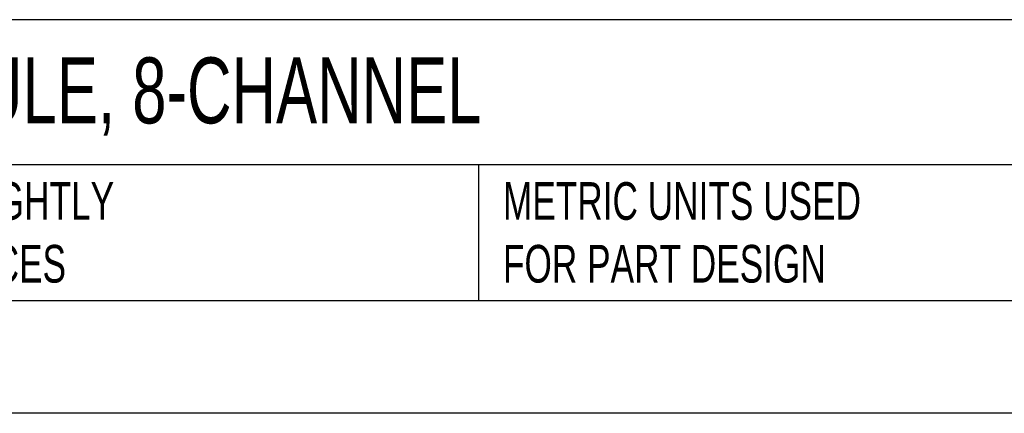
# Model space of a CAD drawing. Header units: millimetres. Extents: x 0 to 559, y 0 to 432.
# Tile 7 of 26: x 159 to 270, y 0 to 44. Entities that reach past the tile are written whole.
import ezdxf

# ---------------------------------------------------------------- set-up
doc = ezdxf.new("R2010")
doc.units = ezdxf.units.MM
doc.header["$LTSCALE"] = 2
doc.linetypes.add('CENTERX2', pattern=[20.32, 12.7, -2.54, 2.54, -2.54])
doc.layers.add('TEXT', color=140, linetype='Continuous', lineweight=25)
doc.styles.add('SLDTEXTSTYLE0', font='TXT', dxfattribs={"width": 0.7})

msp = doc.modelspace()

# ---------------------------------------------------------------- linework, layer by layer
at = {"color": 7, "linetype": 'Continuous'}
msp.add_line((558.8, 0.01), (0, 0.01), dxfattribs=at)
at = {"layer": 'TEXT'}
for p, q in [((546.1, 44.25), (12.7, 44.25)), ((546.1, 27.94), (12.7, 27.94)), ((210.97, 27.94), (210.97, 12.7)), ((12.7, 12.7), (546.1, 12.7))]:
    msp.add_line(p, q, dxfattribs=at)

# ---------------------------------------------------------------- texts
at = {"layer": 'TEXT', "linetype": 'CENTERX2', "lineweight": 18, "attachment_point": 1, "style": 'SLDTEXTSTYLE0'}
for s, insert, char_height in [('PRODUCTIVITY2000 ANALOG INPUT MODULE, 8-CHANNEL', (15.93, 40.01), 7.4083), ("PART DIMENSIONS MAY DIFFER SLIGHTLY ^JDUE TO MANUFACTURER'S VARIANCES", (87.83, 25.99), 4.2333), ('METRIC UNITS USED ^JFOR PART DESIGN', (213.71, 25.99), 4.2333)]:
    msp.add_mtext(s, dxfattribs=dict(at, insert=insert, char_height=char_height))

doc.saveas('drawing.dxf')
